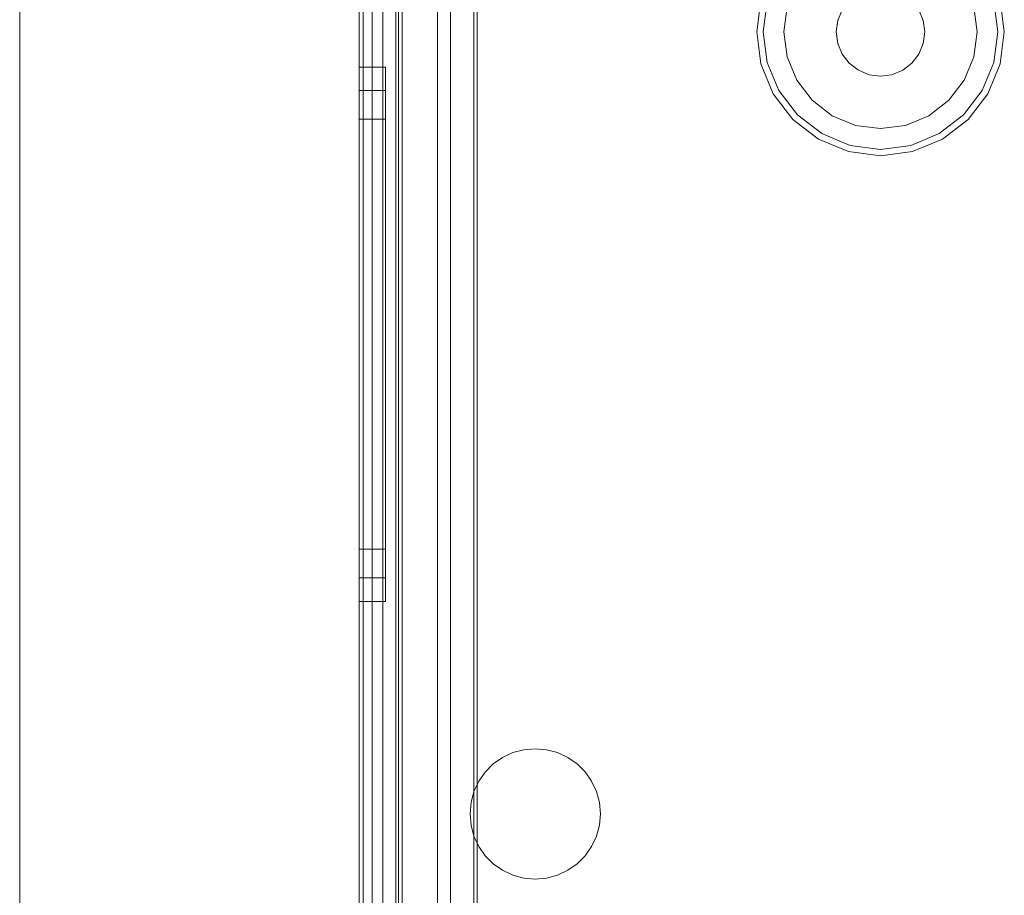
# Model space of a CAD drawing. Extents: x -420 to 300, y 62 to 1112.
# Tile 76 of 256: x -302.298 to -301.542, y 434.685 to 435.357. Entities that reach past the tile are written whole.
import ezdxf
from ezdxf.lldxf.tags import DXFTag

# ---------------------------------------------------------------- set-up
doc = ezdxf.new("R2010")
doc.units = 0
doc.layers.get('0').update_dxf_attribs({"lineweight": 13})
doc.layers.add('70 -71 Achsen- 1 Gebäudeachsen', color=7, linetype='STRICHPUNKT2-A06CPUWML0', lineweight=18)
tags = doc.linetypes.add('STRICHPUNKT2-A06CPUWML0', pattern=[12.7, 6.35, -3.175, 0, -3.175]).pattern_tags.tags
tags[10:11] = [DXFTag(74, 4), DXFTag(75, 0), DXFTag(340, '0'), DXFTag(46, 0.0), DXFTag(50, 0.0), DXFTag(44, 0.0), DXFTag(45, 0.0)]
tags[8:9] = [DXFTag(74, 4), DXFTag(75, 0), DXFTag(340, '0'), DXFTag(46, 0.0), DXFTag(50, 0.0), DXFTag(44, 0.0), DXFTag(45, 0.0)]
tags[6:7] = [DXFTag(74, 4), DXFTag(75, 0), DXFTag(340, '0'), DXFTag(46, 0.0), DXFTag(50, 0.0), DXFTag(44, 0.0), DXFTag(45, 0.0)]
tags[4:5] = [DXFTag(74, 4), DXFTag(75, 0), DXFTag(340, '0'), DXFTag(46, 0.0), DXFTag(50, 0.0), DXFTag(44, 0.0), DXFTag(45, 0.0)]

# ---------------------------------------------------------------- blocks, each defined once
blk = doc.blocks.new('Referenz-A06CPUWNL0', base_point=(-395.23773, 76.95341))
at = {"layer": '70 -71 Achsen- 1 Gebäudeachsen', "color": 0, "linetype": 'STRICHPUNKT2-A06CPUWML0', "ltscale": 0.18}
blk.add_line((-302.29772, 1084.39342), (-302.29772, 84.95342), dxfattribs=at)
blk = doc.blocks.new('Blockreferenz-A06CPV4HL0', base_point=(-302.03711, 432.54712))
at = {"color": 251, "linetype": 'ByBlock', "lineweight": -2, "ltscale": 0.13, "true_color": 0x636363}
for p, q in [((-302.0371, 435.99711), (-302.0371, 432.69711)), ((-302.00422, 435.99711), (-302.00422, 432.69711)), ((-302.03422, 435.97679), (-302.03422, 432.71911)), ((-301.9491, 432.86711), (-301.9491, 435.82711)), ((-302.0191, 432.87311), (-302.0191, 435.82111)), ((-302.0191, 435.82111), (-302.0191, 432.87311)), ((-301.9671, 432.87311), (-301.9671, 435.82111)), ((-301.9671, 435.82111), (-301.9671, 432.87311)), ((-301.94657, 432.86965), (-301.94657, 435.82458))]:
    blk.add_line(p, q, dxfattribs=at)
blk = doc.blocks.new('Blockreferenz-A06CPV4PL0', base_point=(-302.03711, 432.54712))
at = {"color": 9, "linetype": 'ByBlock', "lineweight": -2, "ltscale": 0.13, "true_color": 0xc1c9c4}
for p, q in [((-302.0371, 435.99711), (-302.0371, 432.69711)), ((-302.0371, 432.69711), (-302.0371, 435.99711)), ((-302.0091, 432.69711), (-302.0091, 435.99711)), ((-302.0071, 434.64711), (-302.0071, 435.99711)), ((-302.0371, 435.88711), (-302.0371, 434.34711)), ((-302.0371, 434.34711), (-302.0371, 435.88711)), ((-302.0271, 434.34711), (-302.0271, 435.88711)), ((-302.0271, 435.88711), (-302.0271, 434.34711)), ((-302.0371, 435.87711), (-302.0371, 434.34711)), ((-302.0371, 432.81711), (-302.0371, 435.87711)), ((-302.0271, 434.34711), (-302.0271, 435.87711)), ((-302.0271, 432.81711), (-302.0271, 435.87711)), ((-302.0091, 435.82111), (-302.0091, 432.87311)), ((-301.9771, 432.87311), (-301.9771, 435.82111)), ((-301.9771, 435.66711), (-301.9771, 434.61211)), ((-301.9491, 435.66711), (-301.9491, 434.76417)), ((-301.9491, 434.76417), (-301.9491, 435.66711)), ((-301.72887, 435.3717), (-301.7321, 435.34711)), ((-301.72721, 435.34711), (-301.72414, 435.37044)), ((-301.70878, 435.36632), (-301.7113, 435.34711)), ((-301.70878, 435.36632), (-301.7113, 435.34711)), ((-301.5629, 435.34711), (-301.56543, 435.36632)), ((-301.5629, 435.34711), (-301.56543, 435.36632)), ((-301.55006, 435.37044), (-301.54699, 435.34711)), ((-301.5421, 435.34711), (-301.54534, 435.3717)), ((-301.66655, 435.36411), (-301.66994, 435.35591)), ((-301.66994, 435.35591), (-301.66655, 435.36411)), ((-301.60426, 435.35591), (-301.60766, 435.36411)), ((-301.60766, 435.36411), (-301.60426, 435.35591)), ((-301.66994, 435.35591), (-301.6711, 435.34711)), ((-301.6711, 435.34711), (-301.66994, 435.35591)), ((-301.6031, 435.34711), (-301.60426, 435.35591)), ((-301.60426, 435.35591), (-301.6031, 435.34711)), ((-301.7321, 435.34711), (-301.72887, 435.32253)), ((-301.72414, 435.32379), (-301.72721, 435.34711)), ((-301.7113, 435.34711), (-301.70878, 435.32791)), ((-301.7113, 435.34711), (-301.70878, 435.32791)), ((-301.6711, 435.34711), (-301.66994, 435.33831)), ((-301.66994, 435.33831), (-301.6711, 435.34711)), ((-301.60426, 435.33831), (-301.6031, 435.34711)), ((-301.6031, 435.34711), (-301.60426, 435.33831)), ((-301.56543, 435.32791), (-301.5629, 435.34711)), ((-301.56543, 435.32791), (-301.5629, 435.34711)), ((-301.54699, 435.34711), (-301.55006, 435.32379)), ((-301.54534, 435.32253), (-301.5421, 435.34711)), ((-301.66994, 435.33831), (-301.66655, 435.33011)), ((-301.66655, 435.33011), (-301.66994, 435.33831)), ((-301.60766, 435.33011), (-301.60426, 435.33831)), ((-301.60426, 435.33831), (-301.60766, 435.33011)), ((-301.66655, 435.33011), (-301.66115, 435.32307)), ((-301.66115, 435.32307), (-301.66655, 435.33011)), ((-301.61306, 435.32307), (-301.60766, 435.33011)), ((-301.60766, 435.33011), (-301.61306, 435.32307)), ((-301.72887, 435.32253), (-301.71938, 435.29961)), ((-301.71514, 435.30206), (-301.72414, 435.32379)), ((-301.70878, 435.32791), (-301.70136, 435.31001)), ((-301.70878, 435.32791), (-301.70136, 435.31001)), ((-301.66115, 435.32307), (-301.6541, 435.31767)), ((-301.6541, 435.31767), (-301.66115, 435.32307)), ((-301.6201, 435.31767), (-301.61306, 435.32307)), ((-301.61306, 435.32307), (-301.6201, 435.31767)), ((-301.57284, 435.31001), (-301.56543, 435.32791)), ((-301.57284, 435.31001), (-301.56543, 435.32791)), ((-301.55006, 435.32379), (-301.55906, 435.30206)), ((-301.55483, 435.29961), (-301.54534, 435.32253)), ((-302.0171, 435.32011), (-302.0371, 435.32011)), ((-302.0371, 435.32011), (-302.0371, 435.31313)), ((-302.0371, 435.31313), (-302.0371, 435.32011)), ((-302.0171, 435.31618), (-302.0171, 435.32011)), ((-302.0171, 435.31618), (-302.0171, 435.32011)), ((-302.0171, 435.30451), (-302.0171, 435.31618)), ((-302.0171, 435.30451), (-302.0171, 435.31618)), ((-301.6541, 435.31767), (-301.6459, 435.31427)), ((-301.6459, 435.31427), (-301.6541, 435.31767)), ((-301.6459, 435.31427), (-301.6371, 435.31311)), ((-301.6371, 435.31311), (-301.6459, 435.31427)), ((-301.6371, 435.31311), (-301.6283, 435.31427)), ((-301.6283, 435.31427), (-301.6371, 435.31311)), ((-301.6283, 435.31427), (-301.6201, 435.31767)), ((-301.6201, 435.31767), (-301.6283, 435.31427)), ((-302.0371, 435.31313), (-302.0371, 435.29265)), ((-302.0371, 435.29265), (-302.0371, 435.31313)), ((-301.70136, 435.31001), (-301.68957, 435.29465)), ((-301.70136, 435.31001), (-301.68957, 435.29465)), ((-301.58464, 435.29465), (-301.57284, 435.31001)), ((-301.58464, 435.29465), (-301.57284, 435.31001)), ((-302.0171, 435.30211), (-302.0371, 435.30211)), ((-302.0371, 435.30211), (-302.0371, 435.29574)), ((-302.0371, 435.29574), (-302.0371, 435.30211)), ((-302.0171, 435.28557), (-302.0171, 435.30451)), ((-302.0171, 435.28557), (-302.0171, 435.30451)), ((-302.0171, 435.29852), (-302.0171, 435.30211)), ((-302.0171, 435.29852), (-302.0171, 435.30211)), ((-302.0171, 435.28788), (-302.0171, 435.29852)), ((-302.0171, 435.28788), (-302.0171, 435.29852)), ((-301.71938, 435.29961), (-301.70428, 435.27994)), ((-301.70082, 435.2834), (-301.71514, 435.30206)), ((-301.55906, 435.30206), (-301.57339, 435.2834)), ((-301.56993, 435.27994), (-301.55483, 435.29961)), ((-302.0371, 435.29574), (-302.0371, 435.27706)), ((-302.0371, 435.27706), (-302.0371, 435.29574)), ((-302.0371, 435.29265), (-302.0371, 435.26007)), ((-302.0371, 435.26007), (-302.0371, 435.29265)), ((-301.68957, 435.29465), (-301.6742, 435.28286)), ((-301.68957, 435.29465), (-301.6742, 435.28286)), ((-301.6, 435.28286), (-301.58464, 435.29465)), ((-301.6, 435.28286), (-301.58464, 435.29465)), ((-302.0171, 435.2706), (-302.0171, 435.28788)), ((-302.0171, 435.2706), (-302.0171, 435.28788)), ((-302.0171, 435.26007), (-302.0171, 435.28557)), ((-302.0171, 435.26007), (-302.0171, 435.28557)), ((-301.68216, 435.26908), (-301.70082, 435.2834)), ((-301.57339, 435.2834), (-301.59205, 435.26908)), ((-302.0371, 435.28011), (-302.0371, 435.27449)), ((-302.0171, 435.28011), (-302.0371, 435.28011)), ((-302.0371, 435.27449), (-302.0371, 435.28011)), ((-302.0371, 435.27706), (-302.0371, 435.24734)), ((-302.0371, 435.24734), (-302.0371, 435.27706)), ((-302.0171, 435.27449), (-302.0171, 435.28011)), ((-302.0171, 435.27449), (-302.0171, 435.28011)), ((-301.70428, 435.27994), (-301.6846, 435.26484)), ((-301.6742, 435.28286), (-301.65631, 435.27544)), ((-301.6742, 435.28286), (-301.65631, 435.27544)), ((-301.6179, 435.27544), (-301.6, 435.28286)), ((-301.6179, 435.27544), (-301.6, 435.28286)), ((-301.5896, 435.26484), (-301.56993, 435.27994)), ((-302.0371, 435.27449), (-302.0371, 435.25801)), ((-302.0371, 435.25801), (-302.0371, 435.27449)), ((-302.0171, 435.25801), (-302.0171, 435.27449)), ((-302.0171, 435.25801), (-302.0171, 435.27449)), ((-302.0171, 435.24734), (-302.0171, 435.2706)), ((-302.0171, 435.24734), (-302.0171, 435.2706)), ((-301.66043, 435.26007), (-301.68216, 435.26908)), ((-301.65631, 435.27544), (-301.6371, 435.27291)), ((-301.65631, 435.27544), (-301.6371, 435.27291)), ((-301.6371, 435.27291), (-301.6179, 435.27544)), ((-301.6371, 435.27291), (-301.6179, 435.27544)), ((-301.59205, 435.26908), (-301.61378, 435.26007)), ((-301.6846, 435.26484), (-301.66169, 435.25535)), ((-301.61252, 435.25535), (-301.5896, 435.26484)), ((-302.0371, 435.26007), (-302.0371, 435.21761)), ((-302.0371, 435.21761), (-302.0371, 435.26007)), ((-302.0371, 435.25801), (-302.0371, 435.23179)), ((-302.0371, 435.23179), (-302.0371, 435.25801)), ((-302.0171, 435.22901), (-302.0171, 435.26007)), ((-302.0171, 435.22901), (-302.0171, 435.26007)), ((-302.0171, 435.23179), (-302.0171, 435.25801)), ((-302.0171, 435.23179), (-302.0171, 435.25801)), ((-301.66169, 435.25535), (-301.6371, 435.25211)), ((-301.6371, 435.257), (-301.66043, 435.26007)), ((-301.61378, 435.26007), (-301.6371, 435.257)), ((-301.6371, 435.25211), (-301.61252, 435.25535)), ((-302.0371, 435.24734), (-302.0371, 435.20861)), ((-302.0371, 435.20861), (-302.0371, 435.24734)), ((-302.0171, 435.21901), (-302.0171, 435.24734)), ((-302.0171, 435.21901), (-302.0171, 435.24734)), ((-302.0371, 435.23179), (-302.0371, 435.19761)), ((-302.0371, 435.19761), (-302.0371, 435.23179)), ((-302.0171, 435.19761), (-302.0171, 435.23179)), ((-302.0171, 435.19761), (-302.0171, 435.23179)), ((-302.0171, 435.19356), (-302.0171, 435.22901)), ((-302.0171, 435.19356), (-302.0171, 435.22901)), ((-302.0371, 435.21761), (-302.0371, 435.16817)), ((-302.0371, 435.16817), (-302.0371, 435.21761)), ((-302.0171, 435.18668), (-302.0171, 435.21901)), ((-302.0171, 435.18668), (-302.0171, 435.21901)), ((-302.0371, 435.20861), (-302.0371, 435.16351)), ((-302.0371, 435.16351), (-302.0371, 435.20861)), ((-302.0371, 435.19761), (-302.0371, 435.15782)), ((-302.0371, 435.15782), (-302.0371, 435.19761)), ((-302.0171, 435.15782), (-302.0171, 435.19761)), ((-302.0171, 435.15782), (-302.0171, 435.19761)), ((-302.0171, 435.15511), (-302.0171, 435.19356)), ((-302.0171, 435.15511), (-302.0171, 435.19356)), ((-302.0171, 435.1516), (-302.0171, 435.18668)), ((-302.0171, 435.1516), (-302.0171, 435.18668)), ((-302.0371, 435.16817), (-302.0371, 435.11511)), ((-302.0371, 435.11511), (-302.0371, 435.16817)), ((-302.0371, 435.16351), (-302.0371, 435.11511)), ((-302.0371, 435.11511), (-302.0371, 435.16351)), ((-302.0371, 435.15782), (-302.0371, 435.11511)), ((-302.0371, 435.11511), (-302.0371, 435.15782)), ((-302.0171, 435.11511), (-302.0171, 435.15782)), ((-302.0171, 435.11511), (-302.0171, 435.15782)), ((-302.0171, 435.11511), (-302.0171, 435.15511)), ((-302.0171, 435.11511), (-302.0171, 435.15511)), ((-302.0171, 435.11511), (-302.0171, 435.1516)), ((-302.0171, 435.11511), (-302.0171, 435.1516)), ((-302.0371, 435.11511), (-302.0371, 435.06672)), ((-302.0371, 435.11511), (-302.0371, 435.06206)), ((-302.0371, 435.11511), (-302.0371, 435.07241)), ((-302.0371, 435.06672), (-302.0371, 435.11511)), ((-302.0371, 435.06206), (-302.0371, 435.11511)), ((-302.0371, 435.07241), (-302.0371, 435.11511)), ((-302.0171, 435.07863), (-302.0171, 435.11511)), ((-302.0171, 435.07512), (-302.0171, 435.11511)), ((-302.0171, 435.07241), (-302.0171, 435.11511)), ((-302.0171, 435.07863), (-302.0171, 435.11511)), ((-302.0171, 435.07512), (-302.0171, 435.11511)), ((-302.0171, 435.07241), (-302.0171, 435.11511)), ((-302.0371, 435.07241), (-302.0371, 435.03261)), ((-302.0371, 435.03261), (-302.0371, 435.07241)), ((-302.0171, 435.04355), (-302.0171, 435.07863)), ((-302.0171, 435.04355), (-302.0171, 435.07863)), ((-302.0171, 435.03666), (-302.0171, 435.07512)), ((-302.0171, 435.03666), (-302.0171, 435.07512)), ((-302.0171, 435.03261), (-302.0171, 435.07241)), ((-302.0171, 435.03261), (-302.0171, 435.07241)), ((-302.0371, 435.06672), (-302.0371, 435.02161)), ((-302.0371, 435.02161), (-302.0371, 435.06672)), ((-302.0371, 435.06206), (-302.0371, 435.01261)), ((-302.0371, 435.01261), (-302.0371, 435.06206)), ((-302.0171, 435.01122), (-302.0171, 435.04355)), ((-302.0171, 435.01122), (-302.0171, 435.04355)), ((-302.0171, 435.00122), (-302.0171, 435.03666)), ((-302.0171, 435.00122), (-302.0171, 435.03666)), ((-302.0371, 435.03261), (-302.0371, 434.99844)), ((-302.0371, 434.99844), (-302.0371, 435.03261)), ((-302.0171, 434.99844), (-302.0171, 435.03261)), ((-302.0171, 434.99844), (-302.0171, 435.03261)), ((-302.0371, 435.02161), (-302.0371, 434.98289)), ((-302.0371, 434.98289), (-302.0371, 435.02161)), ((-302.0371, 435.01261), (-302.0371, 434.97016)), ((-302.0371, 434.97016), (-302.0371, 435.01261)), ((-302.0171, 434.98289), (-302.0171, 435.01122)), ((-302.0171, 434.98289), (-302.0171, 435.01122)), ((-302.0371, 434.99844), (-302.0371, 434.97222)), ((-302.0371, 434.97222), (-302.0371, 434.99844)), ((-302.0171, 434.97016), (-302.0171, 435.00122)), ((-302.0171, 434.97016), (-302.0171, 435.00122)), ((-302.0171, 434.97222), (-302.0171, 434.99844)), ((-302.0171, 434.97222), (-302.0171, 434.99844)), ((-302.0371, 434.98289), (-302.0371, 434.95317)), ((-302.0371, 434.95317), (-302.0371, 434.98289)), ((-302.0171, 434.95963), (-302.0171, 434.98289)), ((-302.0171, 434.95963), (-302.0171, 434.98289)), ((-302.0371, 434.97222), (-302.0371, 434.95574)), ((-302.0371, 434.95574), (-302.0371, 434.97222)), ((-302.0371, 434.97016), (-302.0371, 434.93758)), ((-302.0371, 434.93758), (-302.0371, 434.97016)), ((-302.0171, 434.95574), (-302.0171, 434.97222)), ((-302.0171, 434.95574), (-302.0171, 434.97222)), ((-302.0171, 434.94466), (-302.0171, 434.97016)), ((-302.0171, 434.94466), (-302.0171, 434.97016)), ((-302.0171, 434.94235), (-302.0171, 434.95963)), ((-302.0171, 434.94235), (-302.0171, 434.95963)), ((-302.0371, 434.95574), (-302.0371, 434.95011)), ((-302.0371, 434.95011), (-302.0371, 434.95574)), ((-302.0371, 434.95317), (-302.0371, 434.93449)), ((-302.0371, 434.93449), (-302.0371, 434.95317)), ((-302.0171, 434.95011), (-302.0171, 434.95574)), ((-302.0171, 434.95011), (-302.0171, 434.95574)), ((-302.0371, 434.95011), (-302.0171, 434.95011)), ((-302.0171, 434.92572), (-302.0171, 434.94466)), ((-302.0171, 434.92572), (-302.0171, 434.94466)), ((-302.0371, 434.93758), (-302.0371, 434.9171)), ((-302.0371, 434.9171), (-302.0371, 434.93758)), ((-302.0171, 434.93171), (-302.0171, 434.94235)), ((-302.0171, 434.93171), (-302.0171, 434.94235)), ((-302.0371, 434.93449), (-302.0371, 434.92811)), ((-302.0371, 434.92811), (-302.0371, 434.93449)), ((-302.0371, 434.92811), (-302.0171, 434.92811)), ((-302.0171, 434.92811), (-302.0171, 434.93171)), ((-302.0171, 434.92811), (-302.0171, 434.93171)), ((-302.0171, 434.91405), (-302.0171, 434.92572)), ((-302.0171, 434.91405), (-302.0171, 434.92572)), ((-302.0371, 434.9171), (-302.0371, 434.91011)), ((-302.0371, 434.91011), (-302.0371, 434.9171)), ((-302.0171, 434.91011), (-302.0171, 434.91405)), ((-302.0171, 434.91011), (-302.0171, 434.91405)), ((-302.0371, 434.91011), (-302.0171, 434.91011)), ((-301.92713, 434.7904), (-301.91923, 434.79409)), ((-301.91923, 434.79409), (-301.92713, 434.7904)), ((-301.91923, 434.79409), (-301.91081, 434.79635)), ((-301.91081, 434.79635), (-301.91923, 434.79409)), ((-301.91081, 434.79635), (-301.90213, 434.79711)), ((-301.90213, 434.79711), (-301.91081, 434.79635)), ((-301.90213, 434.79711), (-301.89344, 434.79636)), ((-301.89344, 434.79636), (-301.90213, 434.79711)), ((-301.89344, 434.79636), (-301.88502, 434.79411)), ((-301.88502, 434.79411), (-301.89344, 434.79636)), ((-301.88502, 434.79411), (-301.87712, 434.79042)), ((-301.87712, 434.79042), (-301.88502, 434.79411)), ((-301.94043, 434.77922), (-301.93427, 434.78539)), ((-301.93427, 434.78539), (-301.94043, 434.77922)), ((-301.93427, 434.78539), (-301.92713, 434.7904)), ((-301.92713, 434.7904), (-301.93427, 434.78539)), ((-301.87712, 434.79042), (-301.86997, 434.78543)), ((-301.86997, 434.78543), (-301.87712, 434.79042)), ((-301.86997, 434.78543), (-301.86381, 434.77926)), ((-301.86381, 434.77926), (-301.86997, 434.78543)), ((-301.94543, 434.77208), (-301.94043, 434.77922)), ((-301.94043, 434.77922), (-301.94543, 434.77208)), ((-301.86381, 434.77926), (-301.85881, 434.77212)), ((-301.85881, 434.77212), (-301.86381, 434.77926)), ((-301.9491, 434.76417), (-301.94543, 434.77208)), ((-301.94543, 434.77208), (-301.9491, 434.76417)), ((-301.85881, 434.77212), (-301.85512, 434.76422)), ((-301.85512, 434.76422), (-301.85881, 434.77212)), ((-301.9491, 434.76417), (-301.95135, 434.75577)), ((-301.95135, 434.75577), (-301.9491, 434.76417)), ((-301.9491, 434.76417), (-301.9491, 434.76417)), ((-301.85512, 434.76422), (-301.85286, 434.7558)), ((-301.85286, 434.7558), (-301.85512, 434.76422)), ((-301.95135, 434.75577), (-301.9521, 434.74711)), ((-301.9521, 434.74711), (-301.95135, 434.75577)), ((-301.85286, 434.7558), (-301.8521, 434.74711)), ((-301.8521, 434.74711), (-301.85286, 434.7558)), ((-301.9521, 434.74711), (-301.95135, 434.73845)), ((-301.95135, 434.73845), (-301.9521, 434.74711)), ((-301.8521, 434.74711), (-301.85286, 434.73843)), ((-301.85286, 434.73843), (-301.8521, 434.74711)), ((-301.95135, 434.73845), (-301.9491, 434.73006)), ((-301.9491, 434.73006), (-301.95135, 434.73845)), ((-301.85286, 434.73843), (-301.85512, 434.73001)), ((-301.85512, 434.73001), (-301.85286, 434.73843)), ((-301.94543, 434.72215), (-301.9491, 434.73006)), ((-301.9491, 434.73006), (-301.9491, 434.61211)), ((-301.9491, 434.73006), (-301.94543, 434.72215)), ((-301.9491, 434.61211), (-301.9491, 434.73006)), ((-301.9491, 434.73006), (-301.9491, 434.73006)), ((-301.85512, 434.73001), (-301.85881, 434.72211)), ((-301.85881, 434.72211), (-301.85512, 434.73001)), ((-301.94043, 434.71501), (-301.94543, 434.72215)), ((-301.94543, 434.72215), (-301.94043, 434.71501)), ((-301.85881, 434.72211), (-301.86381, 434.71497)), ((-301.86381, 434.71497), (-301.85881, 434.72211)), ((-301.93427, 434.70884), (-301.94043, 434.71501)), ((-301.94043, 434.71501), (-301.93427, 434.70884)), ((-301.92713, 434.70383), (-301.93427, 434.70884)), ((-301.93427, 434.70884), (-301.92713, 434.70383)), ((-301.86997, 434.7088), (-301.87712, 434.7038)), ((-301.87712, 434.7038), (-301.86997, 434.7088)), ((-301.86381, 434.71497), (-301.86997, 434.7088)), ((-301.86997, 434.7088), (-301.86381, 434.71497)), ((-301.91923, 434.70014), (-301.92713, 434.70383)), ((-301.92713, 434.70383), (-301.91923, 434.70014)), ((-301.87712, 434.7038), (-301.88502, 434.70012)), ((-301.88502, 434.70012), (-301.87712, 434.7038)), ((-301.91081, 434.69788), (-301.91923, 434.70014)), ((-301.91923, 434.70014), (-301.91081, 434.69788)), ((-301.90213, 434.69711), (-301.91081, 434.69788)), ((-301.91081, 434.69788), (-301.90213, 434.69711)), ((-301.89344, 434.69787), (-301.90213, 434.69711)), ((-301.90213, 434.69711), (-301.89344, 434.69787)), ((-301.88502, 434.70012), (-301.89344, 434.69787)), ((-301.89344, 434.69787), (-301.88502, 434.70012))]:
    blk.add_line(p, q, dxfattribs=at)

msp = doc.modelspace()

# ---------------------------------------------------------------- block references
at = {"color": 8, "lineweight": 13, "ltscale": 0.13, "true_color": 0x808080}
msp.add_blockref('Referenz-A06CPUWNL0', (-395.23773, 76.95341), dxfattribs=at)
at = {"ltscale": 0.13}
for name in ['Blockreferenz-A06CPV4HL0', 'Blockreferenz-A06CPV4PL0']:
    msp.add_blockref(name, (-302.03711, 432.54712), dxfattribs=at)

doc.saveas('drawing.dxf')
